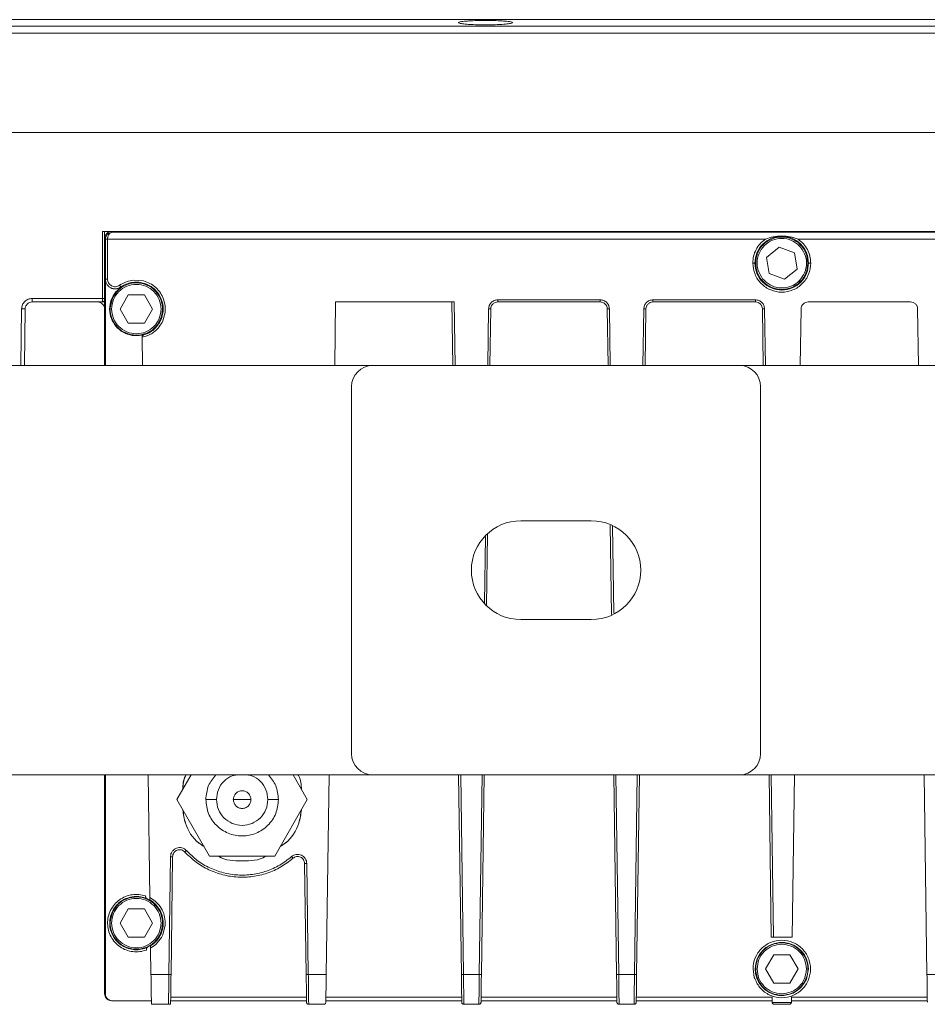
# Model space of a CAD drawing. Header units: millimetres. Extents: x -806 to 2023, y 502 to 1658.
# Tile 7 of 53: x -136 to -8, y 502 to 642. Entities that reach past the tile are written whole.
import ezdxf

# ---------------------------------------------------------------- set-up
doc = ezdxf.new("R2010")
doc.units = ezdxf.units.MM

# ---------------------------------------------------------------- blocks, each defined once
blk = doc.blocks.new('Drawing View11')
at = {"color": 7, "linetype": 'Continuous', "lineweight": 18}
for p, q in [((-108.82, 44.96), (466.18, 44.96)), ((466.18, 44.04), (-108.82, 44.04)), ((44.85, 44.54), (44.85, 44.53)), ((52.51, 44.53), (52.51, 44.54)), ((466.18, 43.05), (-108.82, 43.05)), ((466.18, 28.96), (-108.82, 28.96)), ((-5.62, 14.96), (362.98, 14.96)), ((-5.62, 5.46), (-5.62, 14.96)), ((-5.32, 5.46), (-5.32, 14.96)), ((-4.21, 14.84), (-4.31, 14.95)), ((-4.31, 14.95), (361.67, 14.95)), ((361.57, 14.84), (-4.21, 14.84)), ((-5.31, 13.95), (-5.31, 4.96)), ((-5.2, 13.84), (-5.31, 13.95)), ((-5.2, 8.2), (-5.2, 13.84)), ((-4.9, 13.84), (-4.9, 8.2)), ((-4.9, 13.84), (3.28, 13.84)), ((3.28, 13.84), (88.35, 13.84)), ((88.52, 11.28), (90.31, 12.74)), ((90.31, 12.74), (92.47, 11.91)), ((93.01, 13.84), (176.35, 13.84)), ((88.89, 9), (88.52, 11.28)), ((92.47, 11.91), (92.84, 9.63)), ((86.98, 10.46), (86.87, 10.46)), ((94.49, 10.46), (94.39, 10.46)), ((91.05, 8.18), (88.89, 9)), ((92.84, 9.63), (91.05, 8.18)), ((-5.21, 8.2), (-5.2, 8.2)), ((-5.21, 8.2), (-5.21, -4.04)), ((-3.19, 7.32), (-2.95, 7.47)), ((-3, 7.07), (-3.02, 7.08)), ((-1.23, 8.04), (0.19, 7.94)), ((-3.13, 3.96), (-1.97, 5.96)), ((-1.97, 5.96), (0.34, 5.96)), ((0.34, 5.96), (1.49, 3.96)), ((-15.58, 5.46), (-5.62, 5.46)), ((-15.58, 4.96), (-5.62, 4.96)), ((-5.62, 4.96), (-5.31, 4.96)), ((-5.32, 4.96), (-5.32, 3.96)), ((3.04, 5.36), (3.26, 4.48)), ((3.26, 4.48), (3.28, 4.25)), ((3.28, 4.25), (3.28, 3.67)), ((27.31, -4.04), (27.43, 4.96)), ((27.43, 4.96), (44.23, 4.96)), ((43.93, 4.96), (44.06, -4.04)), ((44.23, 4.96), (44.36, -4.04)), ((50.42, 5.26), (64.94, 5.26)), ((50.42, 4.96), (64.94, 4.96)), ((72.42, 5.26), (86.94, 5.26)), ((72.42, 4.96), (86.94, 4.96)), ((94.42, 4.96), (108.94, 4.96)), ((-17.2, -4.04), (-17.08, 3.98)), ((-16.69, -4.04), (-16.58, 3.97)), ((-5.32, 3.96), (-5.32, -4.04)), ((-1.97, 1.96), (-3.13, 3.96)), ((1.49, 3.96), (0.34, 1.96)), ((3.26, 3.45), (2.94, 2.29)), ((3.28, 3.66), (3.26, 3.45)), ((3.28, 3.67), (3.28, 3.66)), ((49, -4.04), (49.12, 3.97)), ((49.31, -4.04), (49.42, 3.97)), ((65.94, 3.97), (66.06, -4.04)), ((66.24, 3.97), (66.36, -4.04)), ((71, -4.04), (71.12, 3.97)), ((71.31, -4.04), (71.42, 3.97)), ((87.94, 3.97), (88.06, -4.04)), ((88.24, 3.97), (88.36, -4.04)), ((93.31, -4.04), (93.42, 3.97)), ((109.94, 3.97), (110.06, -4.04)), ((0.34, 1.96), (-1.97, 1.96)), ((0, 0.01), (0, -0.03)), ((0, 0), (0, -0.01)), ((0.22, 0.29), (0.22, 0.32)), ((0.06, -4.04), (0, -0.04)), ((-108.82, -4.04), (32.68, -4.04)), ((32.68, -4.04), (84.68, -4.04)), ((84.68, -4.04), (152.68, -4.04)), ((29.68, -59.04), (29.68, -7.04)), ((87.68, -7.04), (87.68, -59.04)), ((53.68, -26.04), (63.68, -26.04)), ((66.37, -26.66), (66.55, -39.32)), ((66.67, -26.78), (66.85, -39.14)), ((48.53, -37.73), (48.67, -28.28)), ((48.83, -38.03), (48.97, -27.96)), ((63.68, -40.04), (53.68, -40.04)), ((32.68, -62.04), (-108.82, -62.04)), ((-5.32, -62.04), (-5.32, -83.54)), ((-5.21, -62.04), (-5.21, -93.04)), ((0.87, -62.04), (1.11, -79.42)), ((4.94, -65.54), (6.96, -62.04)), ((21.4, -62.04), (23.42, -65.54)), ((26.1, -90.31), (26.5, -62.04)), ((84.68, -62.04), (32.68, -62.04)), ((44.87, -62.04), (45.26, -90.31)), ((45.17, -62.04), (45.56, -90.31)), ((47.8, -90.31), (48.2, -62.04)), ((48.1, -90.31), (48.5, -62.04)), ((66.87, -62.04), (67.26, -90.31)), ((67.17, -62.04), (67.56, -90.31)), ((69.8, -90.31), (70.2, -62.04)), ((70.1, -90.31), (70.5, -62.04)), ((152.68, -62.04), (84.68, -62.04)), ((88.87, -62.04), (89.19, -85.04)), ((89.17, -62.04), (89.49, -85.04)), ((92.17, -85.04), (92.5, -62.04)), ((110.87, -62.04), (111.26, -90.31)), ((9.56, -73.54), (4.94, -65.54)), ((10.53, -65.54), (9.03, -65.54)), ((14.18, -65.54), (12.93, -65.54)), ((15.43, -65.54), (14.18, -65.54)), ((19.33, -65.54), (17.83, -65.54)), ((23.42, -65.54), (18.8, -73.54)), ((3.8, -90.31), (4.03, -73.63)), ((4.1, -90.31), (4.33, -73.64)), ((18.8, -73.54), (9.56, -73.54)), ((23.04, -74.6), (23.26, -90.31)), ((23.34, -74.59), (23.56, -90.31)), ((0.5, -79.19), (0.5, -79.3)), ((0.5, -79.3), (0.5, -79.31)), ((0.68, -79.58), (1.11, -79.8)), ((0.68, -79.58), (0.68, -79.58)), ((1.11, -79.8), (1.11, -79.76)), ((-3.13, -83.04), (-1.97, -81.04)), ((-1.97, -81.04), (0.34, -81.04)), ((0.34, -81.04), (1.49, -83.04)), ((-5.32, -83.54), (-5.32, -93.04)), ((-1.97, -85.04), (-3.13, -83.04)), ((1.49, -83.04), (0.34, -85.04)), ((3.28, -83.34), (2.93, -84.7)), ((3.28, -83.04), (3.28, -83.34)), ((0.34, -85.04), (-1.97, -85.04)), ((2.74, -85.08), (1.95, -86.07)), ((2.93, -84.7), (2.74, -85.08)), ((89.49, -85.04), (92.17, -85.04)), ((1.2, -86.24), (0.78, -86.47)), ((0.78, -86.47), (0.78, -86.46)), ((1.2, -86.27), (1.2, -86.24)), ((1.95, -86.07), (1.21, -86.61)), ((1.21, -86.38), (1.21, -86.61)), ((0.6, -86.74), (0.61, -86.86)), ((0.6, -86.74), (0.6, -86.74)), ((1.21, -86.61), (1.26, -90.31)), ((88.37, -89.54), (89.53, -87.54)), ((89.53, -87.54), (91.84, -87.54)), ((91.84, -87.54), (92.99, -89.54)), ((1.26, -90.31), (3.28, -90.31)), ((3.28, -90.31), (3.8, -90.31)), ((3.79, -91.1), (3.8, -90.31)), ((23.56, -90.31), (26.1, -90.31)), ((45.56, -90.31), (47.8, -90.31)), ((67.56, -90.31), (69.8, -90.31)), ((89.53, -91.54), (88.37, -89.54)), ((92.99, -89.54), (91.84, -91.54)), ((94.45, -89.54), (94.17, -90.99)), ((111.26, -90.31), (113.8, -90.31)), ((91.84, -91.54), (89.53, -91.54)), ((-5.21, -93.04), (-5.32, -93.04)), ((-4.32, -94.04), (-4.21, -94.04)), ((-4.21, -94.04), (1.31, -94.04)), ((1.32, -94.54), (3.28, -94.54)), ((3.28, -94.54), (3.74, -94.54)), ((23.31, -94.04), (4.05, -94.04)), ((23.31, -93.54), (4.06, -93.54)), ((23.62, -94.54), (25.75, -94.54)), ((26.05, -94.04), (45.31, -94.04)), ((26.06, -93.54), (45.31, -93.54)), ((45.62, -94.54), (47.75, -94.54)), ((48.05, -94.04), (67.31, -94.04)), ((48.06, -93.54), (67.31, -93.54)), ((67.62, -94.54), (69.75, -94.54)), ((70.05, -94.04), (89.31, -94.04)), ((70.06, -93.54), (89.31, -93.54)), ((89.31, -93.54), (89.32, -94.28)), ((89.32, -94.29), (92.04, -94.29)), ((89.62, -94.54), (91.75, -94.54)), ((92.04, -94.28), (92.05, -93.54)), ((92.05, -93.54), (111.31, -93.54)), ((92.05, -94.04), (111.31, -94.04))]:
    blk.add_line(p, q, dxfattribs=at)
for centre, radius, start, end in [((32.68, -7.04), 3, 90, 180), ((84.68, -7.04), 3, 0, 90), ((53.68, -33.04), 7, 90, 270), ((63.68, -33.04), 7, 270, 90), ((32.68, -59.04), 3, 180, 270), ((84.68, -59.04), 3, 270, 0), ((90.68, -89.54), 3.77, 0, 337.5)]:
    blk.add_arc(centre, radius, start, end, dxfattribs=at)
for points, knots in [([(52.51, 44.54), (52.49, 44.56), (52.45, 44.61), (52.13, 44.68), (51.67, 44.73), (50.95, 44.79), (49.94, 44.84), (48.68, 44.87), (47.42, 44.84), (46.41, 44.79), (45.69, 44.73), (45.24, 44.68), (44.91, 44.61), (44.87, 44.56), (44.85, 44.54)], [0, 0, 0, 0, 0.077669, 0.151039, 0.220104, 0.284862, 0.400956, 0.5, 0.599027, 0.715116, 0.779874, 0.848944, 0.922321, 1, 1, 1, 1]), ([(44.85, 44.53), (44.89, 44.5), (44.94, 44.46), (45.31, 44.38), (46.01, 44.3), (47.19, 44.24), (48.63, 44.21), (50.09, 44.24), (51.3, 44.3), (52.03, 44.38), (52.41, 44.46), (52.47, 44.5), (52.51, 44.53)], [0, 0, 0, 0, 0.075226, 0.14173, 0.248217, 0.375045, 0.495615, 0.617415, 0.745179, 0.854476, 0.922758, 1, 1, 1, 1]), ([(-5.31, 13.95), (-5.3, 14.07), (-5.28, 14.27), (-5.15, 14.5), (-5.02, 14.66), (-4.86, 14.79), (-4.63, 14.91), (-4.44, 14.93), (-4.31, 14.95)], [0, 0, 0, 0, 0.239447, 0.369552, 0.5, 0.630104, 0.760553, 1, 1, 1, 1]), ([(-5.2, 13.84), (-5.2, 13.91), (-5.19, 14.06), (-5.11, 14.26), (-5.01, 14.44), (-4.83, 14.64), (-4.56, 14.8), (-4.32, 14.83), (-4.21, 14.84)], [0, 0, 0, 0, 0.1246876, 0.2541412, 0.3742053, 0.505467, 0.753272, 1, 1, 1, 1]), ([(-4.21, 14.84), (-4.31, 14.82), (-4.49, 14.79), (-4.68, 14.59), (-4.79, 14.38), (-4.85, 14.21), (-4.89, 14.03), (-4.9, 13.9), (-4.9, 13.84)], [0, 0, 0, 0, 0.300669, 0.543174, 0.66933, 0.786606, 0.896301, 1, 1, 1, 1]), ([(88.35, 13.84), (88.73, 13.98), (89.48, 14.25), (90.28, 14.3), (90.68, 14.32)], [0, 0, 0, 0, 0.492741, 1, 1, 1, 1]), ([(90.68, 14.32), (91.09, 14.3), (91.88, 14.25), (92.64, 13.98), (93.01, 13.84)], [0, 0, 0, 0, 0.507239, 1, 1, 1, 1]), ([(-5.2, 8.2), (-5.19, 8.08), (-5.17, 7.83), (-5.01, 7.48), (-4.77, 7.18), (-4.46, 6.96), (-4.1, 6.83), (-3.72, 6.81), (-3.35, 6.88), (-3.13, 7.01), (-3.02, 7.08)], [0, 0, 0, 0, 0.125001, 0.250002, 0.375002, 0.500002, 0.625002, 0.750002, 0.875001, 1, 1, 1, 1]), ([(-4.9, 8.2), (-4.89, 8.1), (-4.88, 7.91), (-4.75, 7.64), (-4.57, 7.41), (-4.33, 7.24), (-4.05, 7.13), (-3.75, 7.11), (-3.45, 7.17), (-3.28, 7.27), (-3.19, 7.32)], [0, 0, 0, 0, 0.125173, 0.246443, 0.372298, 0.49687, 0.621568, 0.748324, 0.871515, 1, 1, 1, 1]), ([(-2.95, 7.47), (-2.69, 7.61), (-2.14, 7.9), (-1.54, 7.99), (-1.23, 8.04)], [0, 0, 0, 0, 0.4923764, 1, 1, 1, 1]), ([(-5.32, 5.26), (-5.32, 5.26), (-5.32, 5.26), (-5.32, 5.31), (-5.32, 5.38), (-5.32, 5.43), (-5.32, 5.46)], [0, 0, 0, 0, 0.2494925, 0.49992, 0.7494952, 1, 1, 1, 1]), ([(2.94, 2.29), (2.79, 2), (2.48, 1.43), (1.85, 0.8), (1.04, 0.25), (0.4, 0.07), (0, -0.04)], [0, 0, 0, 0, 0.250027, 0.497785, 0.680666, 1, 1, 1, 1]), ([(0.22, 0.29), (0.18, 0.28), (0.12, 0.25), (0.05, 0.17), (0.01, 0.09), (0, 0.02), (0, -0.02), (0, -0.04)], [0, 0, 0, 0, 0.317178, 0.53745, 0.788482, 0.898268, 1, 1, 1, 1]), ([(0, 0.03), (0, 0.03), (0, 0.02), (0, -0.01), (0, -0.01)], [0, 0, 0, 0, 0.6848418, 1, 1, 1, 1]), ([(5.77, -64.11), (5.79, -63.44), (5.81, -62.69), (6.22, -62.1), (6.26, -62.04)], [0, 0, 0, 0, 0.903289, 1, 1, 1, 1]), ([(6.27, -62.04), (6.23, -62.1), (5.82, -62.69), (5.8, -63.43), (5.78, -64.1)], [0, 0, 0, 0, 0.098284, 1, 1, 1, 1]), ([(10.44, -62.04), (10.05, -62.53), (9.23, -63.55), (9.1, -64.86), (9.03, -65.54)], [0, 0, 0, 0, 0.477875, 1, 1, 1, 1]), ([(13.43, -62.04), (13.21, -62.08), (12.52, -62.17), (11.54, -62.91), (10.69, -64.11), (10.59, -65.06), (10.53, -65.54)], [0, 0, 0, 0, 0.132978, 0.421985, 0.710993, 1, 1, 1, 1]), ([(17.83, -65.54), (17.78, -65.06), (17.67, -64.11), (16.82, -62.91), (15.84, -62.17), (15.15, -62.08), (14.93, -62.04)], [0, 0, 0, 0, 0.289007, 0.578015, 0.867022, 1, 1, 1, 1]), ([(19.33, -65.54), (19.26, -64.86), (19.13, -63.55), (18.31, -62.53), (17.92, -62.04)], [0, 0, 0, 0, 0.522125, 1, 1, 1, 1]), ([(22.58, -64.1), (22.56, -63.43), (22.54, -62.69), (22.13, -62.1), (22.09, -62.04)], [0, 0, 0, 0, 0.901716, 1, 1, 1, 1]), ([(22.1, -62.04), (22.14, -62.1), (22.55, -62.69), (22.57, -63.44), (22.59, -64.11)], [0, 0, 0, 0, 0.096711, 1, 1, 1, 1]), ([(8.78, -72.2), (8.53, -72.04), (7.31, -71.28), (6.12, -69.37), (5.86, -67.61), (5.77, -66.98)], [0, 0, 0, 0, 0.145054, 0.689611, 1, 1, 1, 1]), ([(5.78, -66.99), (5.87, -67.62), (6.12, -69.37), (7.31, -71.27), (8.52, -72.03), (8.78, -72.19)], [0, 0, 0, 0, 0.309385, 0.855977, 1, 1, 1, 1]), ([(22.59, -66.98), (22.5, -67.61), (22.25, -69.37), (21.05, -71.28), (19.83, -72.04), (19.58, -72.2)], [0, 0, 0, 0, 0.310389, 0.854946, 1, 1, 1, 1]), ([(19.58, -72.19), (19.84, -72.03), (21.05, -71.27), (22.24, -69.37), (22.49, -67.62), (22.58, -66.99)], [0, 0, 0, 0, 0.144023, 0.690615, 1, 1, 1, 1]), ([(17.56, -73.54), (17.54, -73.56), (16.59, -74.2), (14.18, -74.28), (11.77, -74.2), (10.82, -73.56), (10.8, -73.54)], [0, 0, 0, 0, 0.008885, 0.5, 0.991115, 1, 1, 1, 1]), ([(10.81, -73.54), (10.82, -73.55), (11.78, -74.2), (14.18, -74.28), (16.58, -74.2), (17.54, -73.55), (17.55, -73.54)], [0, 0, 0, 0, 0.007778, 0.5, 0.992222, 1, 1, 1, 1]), ([(0.5, -79.31), (0.5, -79.33), (0.51, -79.4), (0.55, -79.47), (0.6, -79.54), (0.65, -79.56), (0.68, -79.58)], [0, 0, 0, 0, 0.2091498, 0.4600909, 0.6800055, 1, 1, 1, 1]), ([(1.11, -79.42), (1.42, -79.62), (2.05, -80.01), (2.74, -80.9), (3.2, -81.93), (3.26, -82.67), (3.28, -83.04)], [0, 0, 0, 0, 0.249651, 0.500371, 0.750792, 1, 1, 1, 1]), ([(1.11, -79.42), (1.11, -79.47), (1.11, -79.55), (1.11, -79.65), (1.11, -79.7), (1.11, -79.74), (1.11, -79.76), (1.11, -79.76), (1.11, -79.76)], [0, 0, 0, 0, 0.304078, 0.504521, 0.64143, 0.768841, 0.887927, 1, 1, 1, 1]), ([(89.19, -85.04), (89.19, -85.04), (89.2, -85.04), (89.24, -85.04), (89.3, -85.04), (89.35, -85.04), (89.42, -85.04), (89.46, -85.04), (89.49, -85.04)], [0, 0, 0, 0, 0.198608, 0.430995, 0.560469, 0.698466, 0.844978, 1, 1, 1, 1]), ([(0.6, -86.74), (0.61, -86.72), (0.61, -86.65), (0.65, -86.58), (0.7, -86.51), (0.75, -86.48), (0.78, -86.46)], [0, 0, 0, 0, 0.209014, 0.45654, 0.68096, 1, 1, 1, 1]), ([(1.2, -86.27), (1.2, -86.27), (1.2, -86.27), (1.2, -86.3), (1.21, -86.33), (1.21, -86.39), (1.21, -86.49), (1.21, -86.57), (1.21, -86.61)], [0, 0, 0, 0, 0.112672, 0.232438, 0.36062, 0.498401, 0.74527, 1, 1, 1, 1]), ([(1.26, -90.31), (1.26, -90.72), (1.28, -91.56), (1.3, -92.73), (1.31, -93.78), (1.32, -94.29), (1.32, -94.54)], [0, 0, 0, 0, 0.246487, 0.495315, 0.746485, 1, 1, 1, 1]), ([(23.56, -90.31), (23.57, -90.73), (23.58, -91.57), (23.59, -92.75), (23.61, -93.79), (23.61, -94.29), (23.62, -94.54)], [0, 0, 0, 0, 0.25, 0.500001, 0.750001, 1, 1, 1, 1]), ([(67.56, -90.31), (67.57, -90.73), (67.58, -91.57), (67.59, -92.75), (67.61, -93.79), (67.61, -94.29), (67.62, -94.54)], [0, 0, 0, 0, 0.25, 0.500001, 0.750001, 1, 1, 1, 1]), ([(111.26, -90.31), (111.27, -90.78), (111.28, -91.65), (111.3, -93.07), (111.31, -93.8), (111.32, -94.25)], [0, 0, 0, 0, 0.309276, 0.5794079, 1, 1, 1, 1]), ([(3.74, -94.54), (3.75, -94.34), (3.75, -93.92), (3.76, -93.09), (3.78, -92.14), (3.79, -91.45), (3.79, -91.1)], [0, 0, 0, 0, 0.2499996, 0.4999995, 0.7499997, 1, 1, 1, 1]), ([(45.59, -92.49), (45.59, -92.9), (45.61, -93.71), (45.61, -94.27), (45.62, -94.54)], [0, 0, 0, 0, 0.500001, 1, 1, 1, 1]), ([(47.75, -94.54), (47.75, -94.32), (47.75, -93.88), (47.76, -93.25), (47.77, -92.94)], [0, 0, 0, 0, 0.5, 1, 1, 1, 1]), ([(69.75, -94.54), (69.75, -94.33), (69.75, -93.89), (69.76, -93.28), (69.77, -92.97)], [0, 0, 0, 0, 0.4999996, 1, 1, 1, 1]), ([(3.74, -94.54), (3.77, -94.54), (3.81, -94.54), (3.87, -94.54), (3.92, -94.54), (3.98, -94.54), (4.03, -94.54), (4.04, -94.54), (4.04, -94.54)], [0, 0, 0, 0, 0.0827026, 0.1736128, 0.2786446, 0.4013857, 0.6627545, 1, 1, 1, 1]), ([(23.32, -94.25), (23.32, -94.27), (23.32, -94.32), (23.35, -94.39), (23.41, -94.47), (23.5, -94.53), (23.58, -94.54), (23.62, -94.54)], [0, 0, 0, 0, 0.1526193, 0.2894177, 0.5145925, 0.7629865, 1, 1, 1, 1]), ([(25.75, -94.54), (25.76, -94.54), (25.8, -94.54), (25.86, -94.52), (25.91, -94.5), (25.97, -94.45), (26.03, -94.37), (26.04, -94.29), (26.05, -94.25)], [0, 0, 0, 0, 0.088522, 0.18333, 0.288953, 0.408022, 0.676567, 1, 1, 1, 1]), ([(45.32, -94.25), (45.32, -94.27), (45.32, -94.32), (45.35, -94.39), (45.41, -94.47), (45.5, -94.53), (45.58, -94.54), (45.62, -94.54)], [0, 0, 0, 0, 0.153953, 0.291288, 0.515138, 0.763092, 1, 1, 1, 1]), ([(47.75, -94.54), (47.78, -94.54), (47.84, -94.53), (47.91, -94.5), (47.97, -94.45), (48.01, -94.39), (48.04, -94.31), (48.04, -94.27), (48.05, -94.25)], [0, 0, 0, 0, 0.2388494, 0.3630328, 0.4903834, 0.7134252, 0.848887, 1, 1, 1, 1]), ([(67.32, -94.25), (67.32, -94.27), (67.32, -94.32), (67.35, -94.39), (67.41, -94.47), (67.5, -94.53), (67.58, -94.54), (67.62, -94.54)], [0, 0, 0, 0, 0.152619, 0.289417, 0.514593, 0.762995, 1, 1, 1, 1]), ([(69.75, -94.54), (69.78, -94.54), (69.84, -94.53), (69.91, -94.5), (69.97, -94.45), (70.01, -94.39), (70.04, -94.31), (70.04, -94.27), (70.05, -94.25)], [0, 0, 0, 0, 0.238854, 0.363036, 0.490384, 0.713425, 0.848887, 1, 1, 1, 1]), ([(89.62, -94.54), (89.6, -94.54), (89.56, -94.54), (89.49, -94.52), (89.41, -94.47), (89.34, -94.39), (89.33, -94.32), (89.32, -94.28)], [0, 0, 0, 0, 0.090017, 0.184638, 0.40871, 0.711769, 1, 1, 1, 1]), ([(92.04, -94.28), (92.04, -94.29), (92.04, -94.33), (92.01, -94.39), (91.96, -94.46), (91.9, -94.5), (91.86, -94.52), (91.8, -94.54), (91.76, -94.54), (91.75, -94.54)], [0, 0, 0, 0, 0.08956, 0.264499, 0.559579, 0.69233, 0.800687, 0.902064, 1, 1, 1, 1])]:
    blk.add_open_spline(points, degree=3, knots=knots, dxfattribs=at)
for points in [[(86.87, 10.46), (86.93, 10.95), (87.04, 11.95), (87.92, 13.22), (89.18, 14.07), (90.68, 14.36), (92.18, 14.07), (93.44, 13.22), (94.32, 11.95), (94.43, 10.95), (94.49, 10.46)], [(94.39, 10.46), (94.33, 10.94), (94.22, 11.91), (93.36, 13.14), (92.14, 13.97), (90.68, 14.26), (89.22, 13.97), (88, 13.14), (87.14, 11.91), (87.03, 10.94), (86.98, 10.46)], [(87.97, 8.25), (87.72, 8.64), (87.22, 9.41), (87.11, 10.83), (87.52, 12.16), (88.41, 13.24), (89.65, 13.9), (91.04, 14.02), (92.41, 13.63), (93.07, 12.99), (93.4, 12.66)], [(-4.9, 13.84), (-4.94, 13.84), (-5.02, 13.84), (-5.12, 13.84), (-5.19, 13.84), (-5.19, 13.84), (-5.2, 13.84)], [(86.57, 10.46), (86.6, 10.79), (86.64, 11.45), (87.01, 12.39), (87.57, 13.22), (88.09, 13.64), (88.35, 13.84)], [(93.4, 12.66), (93.64, 12.28), (94.14, 11.5), (94.25, 10.08), (93.84, 8.75), (92.95, 7.67), (91.71, 7.01), (90.32, 6.89), (88.95, 7.28), (88.3, 7.93), (87.97, 8.25)], [(93.01, 13.84), (93.27, 13.64), (93.79, 13.22), (94.35, 12.39), (94.72, 11.45), (94.77, 10.79), (94.79, 10.46)], [(94.79, 10.46), (94.73, 9.92), (94.6, 8.84), (93.65, 7.48), (92.3, 6.56), (90.68, 6.24), (89.07, 6.56), (87.71, 7.48), (86.76, 8.84), (86.63, 9.92), (86.57, 10.46)], [(86.57, 10.46), (86.61, 10.46), (86.69, 10.46), (86.79, 10.46), (86.86, 10.46), (86.87, 10.46), (86.87, 10.46)], [(94.49, 10.46), (94.43, 9.96), (94.32, 8.96), (93.44, 7.69), (92.18, 6.85), (90.68, 6.55), (89.18, 6.85), (87.92, 7.69), (87.04, 8.96), (86.93, 9.96), (86.87, 10.46)], [(86.98, 10.46), (87.03, 9.97), (87.14, 9), (88, 7.77), (89.22, 6.94), (90.68, 6.65), (92.14, 6.94), (93.36, 7.77), (94.22, 9), (94.33, 9.97), (94.39, 10.46)], [(94.49, 10.46), (94.49, 10.46), (94.5, 10.46), (94.57, 10.46), (94.67, 10.46), (94.75, 10.46), (94.79, 10.46)], [(-5.21, 8.2), (-5.2, 8.08), (-5.18, 7.82), (-5.02, 7.47), (-4.78, 7.17), (-4.46, 6.95), (-4.1, 6.82), (-3.71, 6.8), (-3.33, 6.87), (-3.11, 7.01), (-3, 7.07)], [(-5.2, 8.2), (-5.19, 8.2), (-5.19, 8.2), (-5.12, 8.2), (-5.02, 8.2), (-4.94, 8.2), (-4.9, 8.2)], [(0.22, 0.32), (-0.22, 0.24), (-1.1, 0.09), (-2.41, 0.45), (-3.52, 1.2), (-4.3, 2.3), (-4.66, 3.6), (-4.55, 4.94), (-3.99, 6.18), (-3.32, 6.76), (-2.99, 7.05)], [(-4.21, 5.46), (-4.35, 4.99), (-4.64, 4.06), (-4.36, 2.58), (-3.57, 1.33), (-2.36, 0.48), (-0.91, 0.16), (0.55, 0.41), (1.8, 1.2), (2.66, 2.42), (2.98, 3.86), (2.73, 5.33), (1.93, 6.58), (0.72, 7.43), (-0.73, 7.76), (-2.18, 7.5), (-3.47, 6.72), (-3.96, 5.88), (-4.21, 5.46)], [(-4.32, 3.96), (-4.27, 4.41), (-4.16, 5.33), (-3.35, 6.5), (-2.2, 7.27), (-0.82, 7.55), (0.56, 7.27), (1.71, 6.5), (2.52, 5.33), (2.63, 4.41), (2.68, 3.96)], [(-3.19, 7.32), (-3.17, 7.28), (-3.12, 7.22), (-3.07, 7.14), (-3.03, 7.08), (-3.02, 7.07), (-3.02, 7.07)], [(-3.02, 7.07), (-2.78, 7.21), (-2.31, 7.5), (-1.5, 7.73), (-0.68, 7.79), (0.15, 7.67), (0.93, 7.37), (1.62, 6.92), (2.21, 6.32), (2.64, 5.61), (2.92, 4.82), (3.02, 4), (2.94, 3.17), (2.68, 2.37), (2.25, 1.66), (1.69, 1.05), (1, 0.57), (0.48, 0.38), (0.22, 0.29)], [(0.19, 7.94), (0.5, 7.83), (1.14, 7.63), (1.96, 7.03), (2.63, 6.28), (2.91, 5.66), (3.04, 5.36)], [(-17.08, 3.98), (-17.06, 4.17), (-17.01, 4.56), (-16.66, 5.05), (-16.17, 5.39), (-15.78, 5.43), (-15.58, 5.46)], [(-16.58, 3.97), (-16.57, 4.1), (-16.53, 4.36), (-16.3, 4.68), (-15.97, 4.91), (-15.71, 4.94), (-15.58, 4.96)], [(-15.58, 5.46), (-15.58, 5.39), (-15.58, 5.26), (-15.58, 5.09), (-15.58, 4.98), (-15.58, 4.96), (-15.58, 4.96)], [(-6.32, 4.96), (-6.19, 4.94), (-5.93, 4.91), (-5.6, 4.68), (-5.36, 4.35), (-5.33, 4.09), (-5.32, 3.96)], [(-5.62, 5.46), (-5.58, 5.46), (-5.5, 5.46), (-5.4, 5.46), (-5.33, 5.46), (-5.32, 5.46), (-5.32, 5.46)], [(-5.62, 4.96), (-5.62, 4.96), (-5.62, 4.98), (-5.62, 5.09), (-5.62, 5.26), (-5.62, 5.39), (-5.62, 5.46)], [(-5.62, 4.96), (-5.58, 4.96), (-5.5, 4.97), (-5.4, 5.04), (-5.33, 5.14), (-5.32, 5.22), (-5.32, 5.26)], [(49.12, 3.97), (49.14, 4.14), (49.18, 4.48), (49.48, 4.9), (49.91, 5.2), (50.25, 5.24), (50.42, 5.26)], [(49.42, 3.97), (49.43, 4.1), (49.47, 4.36), (49.7, 4.68), (50.03, 4.91), (50.29, 4.94), (50.42, 4.96)], [(50.42, 5.26), (50.42, 5.22), (50.42, 5.14), (50.42, 5.04), (50.42, 4.97), (50.42, 4.96), (50.42, 4.96)], [(64.94, 5.26), (65.11, 5.24), (65.45, 5.2), (65.88, 4.9), (66.18, 4.48), (66.22, 4.14), (66.24, 3.97)], [(64.94, 5.26), (64.94, 5.22), (64.94, 5.14), (64.94, 5.04), (64.94, 4.97), (64.94, 4.96), (64.94, 4.96)], [(64.94, 4.96), (65.07, 4.94), (65.33, 4.91), (65.66, 4.68), (65.89, 4.36), (65.93, 4.1), (65.94, 3.97)], [(71.12, 3.97), (71.14, 4.14), (71.18, 4.48), (71.48, 4.9), (71.91, 5.2), (72.25, 5.24), (72.42, 5.26)], [(71.42, 3.97), (71.43, 4.1), (71.47, 4.36), (71.7, 4.68), (72.03, 4.91), (72.29, 4.94), (72.42, 4.96)], [(72.42, 5.26), (72.42, 5.22), (72.42, 5.14), (72.42, 5.04), (72.42, 4.97), (72.42, 4.96), (72.42, 4.96)], [(86.94, 5.26), (87.11, 5.24), (87.45, 5.2), (87.88, 4.9), (88.18, 4.48), (88.22, 4.14), (88.24, 3.97)], [(86.94, 5.26), (86.94, 5.22), (86.94, 5.14), (86.94, 5.04), (86.94, 4.97), (86.94, 4.96), (86.94, 4.96)], [(86.94, 4.96), (87.07, 4.94), (87.33, 4.91), (87.66, 4.68), (87.89, 4.36), (87.93, 4.1), (87.94, 3.97)], [(93.42, 3.97), (93.43, 4.1), (93.47, 4.36), (93.7, 4.68), (94.03, 4.91), (94.29, 4.94), (94.42, 4.96)], [(108.94, 4.96), (109.07, 4.94), (109.33, 4.91), (109.66, 4.68), (109.89, 4.36), (109.93, 4.1), (109.94, 3.97)], [(-17.08, 3.98), (-17.02, 3.98), (-16.89, 3.97), (-16.72, 3.97), (-16.61, 3.97), (-16.59, 3.97), (-16.58, 3.97)], [(2.68, 3.96), (2.63, 3.5), (2.52, 2.58), (1.71, 1.42), (0.56, 0.64), (-0.82, 0.36), (-2.2, 0.64), (-3.35, 1.42), (-4.16, 2.58), (-4.27, 3.5), (-4.32, 3.96)], [(49.12, 3.97), (49.16, 3.97), (49.23, 3.97), (49.33, 3.97), (49.4, 3.97), (49.41, 3.97), (49.42, 3.97)], [(66.24, 3.97), (66.21, 3.97), (66.13, 3.97), (66.03, 3.97), (65.96, 3.97), (65.95, 3.97), (65.94, 3.97)], [(71.12, 3.97), (71.16, 3.97), (71.23, 3.97), (71.33, 3.97), (71.4, 3.97), (71.41, 3.97), (71.42, 3.97)], [(88.24, 3.97), (88.21, 3.97), (88.13, 3.97), (88.03, 3.97), (87.96, 3.97), (87.95, 3.97), (87.94, 3.97)], [(0, 0.03), (0, 0.06), (0.01, 0.13), (0.05, 0.22), (0.13, 0.29), (0.19, 0.31), (0.22, 0.32)], [(9.03, -65.54), (9.11, -66.22), (9.26, -67.57), (10.45, -69.28), (12.16, -70.43), (14.18, -70.83), (16.21, -70.43), (17.91, -69.28), (19.1, -67.57), (19.25, -66.22), (19.33, -65.54)], [(10.53, -65.54), (10.59, -66.02), (10.7, -66.98), (11.54, -68.19), (12.75, -69), (14.18, -69.29), (15.62, -69), (16.82, -68.19), (17.67, -66.98), (17.78, -66.02), (17.83, -65.54)], [(15.43, -65.54), (15.41, -65.38), (15.37, -65.05), (15.09, -64.64), (14.67, -64.36), (14.18, -64.26), (13.69, -64.36), (13.28, -64.64), (12.99, -65.05), (12.95, -65.38), (12.93, -65.54)], [(12.93, -65.54), (12.95, -65.71), (12.99, -66.03), (13.28, -66.45), (13.69, -66.73), (14.18, -66.83), (14.67, -66.73), (15.09, -66.45), (15.37, -66.03), (15.41, -65.71), (15.43, -65.54)], [(4.03, -73.63), (4.05, -73.5), (4.07, -73.25), (4.25, -72.89), (4.52, -72.61), (4.86, -72.42), (5.25, -72.33), (5.64, -72.37), (6, -72.51), (6.2, -72.68), (6.29, -72.77)], [(4.03, -73.63), (4.07, -73.63), (4.15, -73.63), (4.25, -73.64), (4.32, -73.64), (4.33, -73.64), (4.33, -73.64)], [(4.33, -73.64), (4.34, -73.54), (4.36, -73.34), (4.5, -73.07), (4.71, -72.85), (4.97, -72.7), (5.27, -72.64), (5.57, -72.66), (5.85, -72.77), (6, -72.91), (6.07, -72.98)], [(6.29, -72.77), (6.26, -72.8), (6.2, -72.85), (6.13, -72.92), (6.08, -72.97), (6.07, -72.97), (6.07, -72.98)], [(6.07, -72.98), (6.58, -73.47), (7.59, -74.46), (9.44, -75.54), (11.44, -76.27), (13.55, -76.59), (15.68, -76.51), (17.75, -76.02), (19.71, -75.16), (20.83, -74.29), (21.39, -73.86)], [(6.29, -72.77), (6.78, -73.25), (7.77, -74.22), (9.57, -75.27), (11.51, -75.98), (13.56, -76.29), (15.64, -76.21), (17.65, -75.73), (19.55, -74.89), (20.64, -74.05), (21.19, -73.63)], [(21.19, -73.63), (21.29, -73.56), (21.49, -73.41), (21.85, -73.31), (22.22, -73.31), (22.58, -73.41), (22.9, -73.61), (23.14, -73.89), (23.31, -74.22), (23.33, -74.47), (23.34, -74.59)], [(21.19, -73.63), (21.22, -73.66), (21.27, -73.72), (21.33, -73.79), (21.38, -73.84), (21.38, -73.85), (21.39, -73.86)], [(21.39, -73.86), (21.46, -73.8), (21.62, -73.69), (21.89, -73.61), (22.18, -73.61), (22.46, -73.69), (22.7, -73.84), (22.89, -74.05), (23.01, -74.31), (23.03, -74.5), (23.04, -74.6)], [(23.34, -74.59), (23.3, -74.59), (23.22, -74.59), (23.12, -74.6), (23.06, -74.6), (23.05, -74.6), (23.04, -74.6)], [(0.61, -86.86), (0.29, -86.95), (-0.33, -87.14), (-1.32, -87.12), (-2.27, -86.89), (-3.14, -86.44), (-3.88, -85.79), (-4.44, -84.99), (-4.8, -84.07), (-4.93, -83.1), (-4.83, -82.13), (-4.5, -81.2), (-3.95, -80.38), (-3.23, -79.72), (-2.38, -79.24), (-1.43, -78.98), (-0.45, -78.94), (0.18, -79.11), (0.5, -79.19)], [(0.78, -86.46), (0.48, -86.58), (-0.1, -86.8), (-1.06, -86.85), (-1.99, -86.67), (-2.84, -86.27), (-3.58, -85.67), (-4.14, -84.91), (-4.5, -84.04), (-4.63, -83.1), (-4.53, -82.16), (-4.19, -81.27), (-3.65, -80.49), (-2.93, -79.87), (-2.09, -79.45), (-1.16, -79.25), (-0.21, -79.27), (0.38, -79.48), (0.68, -79.58)], [(-4.21, -81.54), (-4.35, -82.01), (-4.64, -82.94), (-4.36, -84.42), (-3.57, -85.67), (-2.36, -86.52), (-0.91, -86.84), (0.55, -86.59), (1.8, -85.8), (2.66, -84.58), (2.98, -83.14), (2.73, -81.67), (1.93, -80.42), (0.72, -79.57), (-0.73, -79.24), (-2.18, -79.5), (-3.47, -80.28), (-3.96, -81.12), (-4.21, -81.54)], [(0.5, -79.3), (0.5, -79.33), (0.51, -79.39), (0.55, -79.47), (0.6, -79.54), (0.66, -79.56), (0.68, -79.58)], [(-4.32, -83.04), (-4.27, -82.59), (-4.16, -81.67), (-3.35, -80.5), (-2.2, -79.73), (-0.82, -79.45), (0.56, -79.73), (1.71, -80.5), (2.52, -81.67), (2.63, -82.59), (2.68, -83.04)], [(1.11, -79.76), (1.38, -79.95), (1.92, -80.32), (2.51, -81.11), (2.89, -82.02), (3.03, -82.99), (2.92, -83.97), (2.56, -84.88), (1.99, -85.69), (1.47, -86.08), (1.2, -86.27)], [(2.68, -83.04), (2.63, -83.5), (2.52, -84.42), (1.71, -85.58), (0.56, -86.36), (-0.82, -86.64), (-2.2, -86.36), (-3.35, -85.58), (-4.16, -84.42), (-4.27, -83.5), (-4.32, -83.04)], [(0.78, -86.47), (0.75, -86.48), (0.7, -86.51), (0.65, -86.58), (0.61, -86.66), (0.61, -86.72), (0.6, -86.74)], [(86.78, -90.73), (86.69, -90.2), (86.49, -89.14), (87, -87.57), (88.03, -86.31), (89.47, -85.54), (91.09, -85.38), (92.65, -85.86), (93.91, -86.89), (94.68, -88.33), (94.84, -89.95), (94.37, -91.51), (93.33, -92.77), (91.9, -93.54), (90.27, -93.7), (88.72, -93.23), (87.42, -92.2), (87, -91.22), (86.78, -90.73)], [(87.14, -90.62), (87.33, -91.07), (87.72, -91.96), (88.9, -92.9), (90.31, -93.33), (91.79, -93.18), (93.09, -92.48), (94.03, -91.33), (94.46, -89.92), (94.32, -88.44), (93.62, -87.13), (92.47, -86.19), (91.05, -85.76), (89.58, -85.91), (88.27, -86.61), (87.33, -87.75), (86.87, -89.18), (87.05, -90.14), (87.14, -90.62)], [(87.18, -89.54), (87.23, -89.09), (87.34, -88.17), (88.15, -87), (89.3, -86.23), (90.68, -85.95), (92.06, -86.23), (93.21, -87), (94.02, -88.17), (94.13, -89.09), (94.18, -89.54)], [(3.8, -90.31), (3.84, -90.31), (3.92, -90.31), (4.02, -90.31), (4.09, -90.31), (4.1, -90.31), (4.1, -90.31)], [(4.04, -94.54), (4.04, -94.32), (4.05, -93.87), (4.07, -92.84), (4.08, -91.63), (4.09, -90.75), (4.1, -90.31)], [(23.26, -90.31), (23.27, -90.31), (23.27, -90.31), (23.34, -90.31), (23.44, -90.31), (23.52, -90.31), (23.56, -90.31)], [(23.26, -90.31), (23.27, -90.7), (23.28, -91.48), (23.29, -92.57), (23.31, -93.54), (23.31, -94.01), (23.32, -94.25)], [(26.05, -94.25), (26.05, -94), (26.06, -93.49), (26.07, -92.52), (26.09, -91.44), (26.1, -90.69), (26.1, -90.31)], [(45.26, -90.31), (45.27, -90.31), (45.27, -90.31), (45.34, -90.31), (45.44, -90.31), (45.52, -90.31), (45.56, -90.31)], [(45.26, -90.31), (45.27, -90.7), (45.28, -91.48), (45.29, -92.57), (45.31, -93.54), (45.31, -94.01), (45.32, -94.25)], [(45.56, -90.31), (45.57, -90.69), (45.58, -91.44), (45.58, -92.14), (45.59, -92.49)], [(47.77, -92.94), (47.77, -92.53), (47.78, -91.7), (47.79, -90.77), (47.8, -90.31)], [(47.8, -90.31), (47.84, -90.31), (47.92, -90.31), (48.02, -90.31), (48.09, -90.31), (48.1, -90.31), (48.1, -90.31)], [(48.05, -94.25), (48.05, -94.01), (48.06, -93.54), (48.07, -92.57), (48.08, -91.48), (48.09, -90.7), (48.1, -90.31)], [(67.26, -90.31), (67.27, -90.31), (67.27, -90.31), (67.34, -90.31), (67.44, -90.31), (67.52, -90.31), (67.56, -90.31)], [(67.26, -90.31), (67.27, -90.7), (67.28, -91.48), (67.29, -92.57), (67.31, -93.54), (67.31, -94.01), (67.32, -94.25)], [(69.77, -92.97), (69.77, -92.55), (69.78, -91.72), (69.79, -90.78), (69.8, -90.31)], [(69.8, -90.31), (69.84, -90.31), (69.92, -90.31), (70.02, -90.31), (70.09, -90.31), (70.1, -90.31), (70.1, -90.31)], [(70.05, -94.25), (70.05, -94.01), (70.06, -93.54), (70.07, -92.57), (70.08, -91.48), (70.09, -90.7), (70.1, -90.31)], [(94.18, -89.54), (94.13, -90), (94.02, -90.92), (93.21, -92.08), (92.06, -92.86), (90.68, -93.14), (89.3, -92.86), (88.15, -92.08), (87.34, -90.92), (87.23, -90), (87.18, -89.54)], [(-4.32, -94.04), (-4.45, -94.03), (-4.71, -94), (-5.04, -93.77), (-5.27, -93.44), (-5.3, -93.18), (-5.32, -93.04)], [(-5.21, -93.04), (-5.2, -93.18), (-5.17, -93.44), (-4.94, -93.77), (-4.61, -94), (-4.35, -94.03), (-4.21, -94.04)]]:
    blk.add_open_spline(points, degree=3, dxfattribs=at)

msp = doc.modelspace()

# ---------------------------------------------------------------- block references
at = {"color": 7, "linetype": 'Continuous', "lineweight": 18}
msp.add_blockref('Drawing View11', (-118.88, 596.69), dxfattribs=at)

doc.saveas('drawing.dxf')
